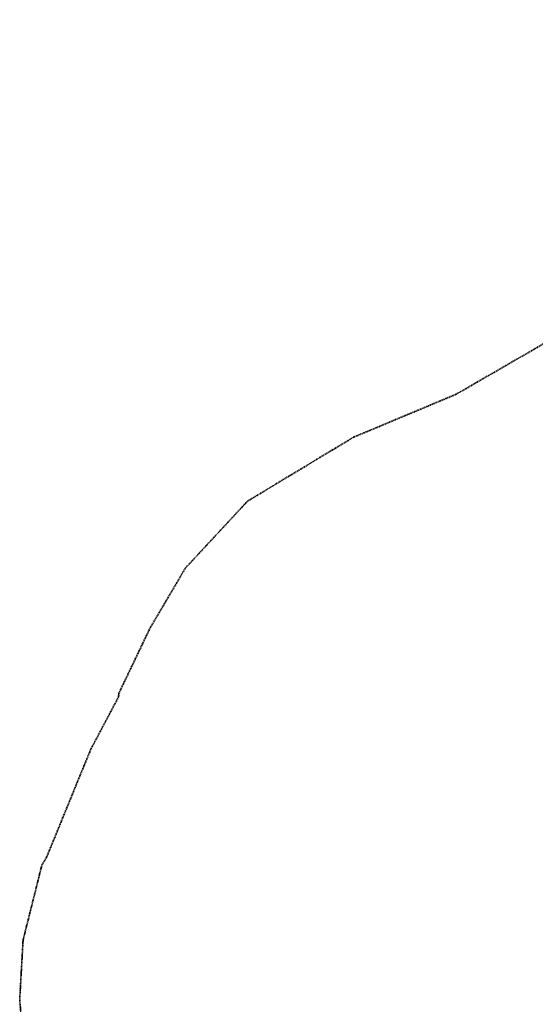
# Model space of a CAD drawing. Extents: x 6414462 to 7495468, y 5756825 to 5824657.
# Tile 4 of 54: x 6495627 to 6496628, y 5808624 to 5810537. Entities that reach past the tile are written whole.
import ezdxf

# ---------------------------------------------------------------- set-up
doc = ezdxf.new("R2010")
doc.units = 0
doc.linetypes.add('2324-2024 mdcp$0$KROPK3-2', pattern=[2.49, 1.5, -0.47, 0.05, -0.47])
doc.linetypes.add('Lipnica teren 1$0$HIDDEN2', pattern=[0.1875, 0.125, -0.0625])
doc.layers.add('2324-2024 mdcp$0$GESJEW', color=7, linetype='Continuous', lineweight=35)
doc.layers.add('Lipnica teren 1$0$demontaże', color=1, linetype='Continuous', true_color=0xff0000)

# ---------------------------------------------------------------- blocks, each defined once
blk = doc.blocks.new('2324-2024 mdcp')
at = {"layer": '2324-2024 mdcp$0$GESJEW', "color": 7, "linetype": '2324-2024 mdcp$0$KROPK3-2', "lineweight": 35}
blk.add_lwpolyline([(6495642.4, 5808456.4), (6495627, 5808633.8), (6495633.6, 5808749.3), (6495670, 5808894.5), (6495678.7, 5808908.7), (6495764.8, 5809119.3), (6495818.9, 5809221.5), (6495819.7, 5809228.8), (6495879.3, 5809353.5), (6495944.9, 5809465.5), (6495948.7, 5809471.8), (6496069.4, 5809601.8), (6496275.1, 5809726), (6496474.5, 5809809.5), (6497005.6, 5810116.2), (6497738.5, 5810537.3)], dxfattribs=at)
blk = doc.blocks.new('Lipnica teren 1')
at = {"layer": 'Lipnica teren 1$0$demontaże', "linetype": 'Lipnica teren 1$0$HIDDEN2'}
blk.add_blockref('2324-2024 mdcp', (0, 0), dxfattribs=at)

msp = doc.modelspace()

# ---------------------------------------------------------------- block references
msp.add_blockref('Lipnica teren 1', (0, 0))

doc.saveas('drawing.dxf')
